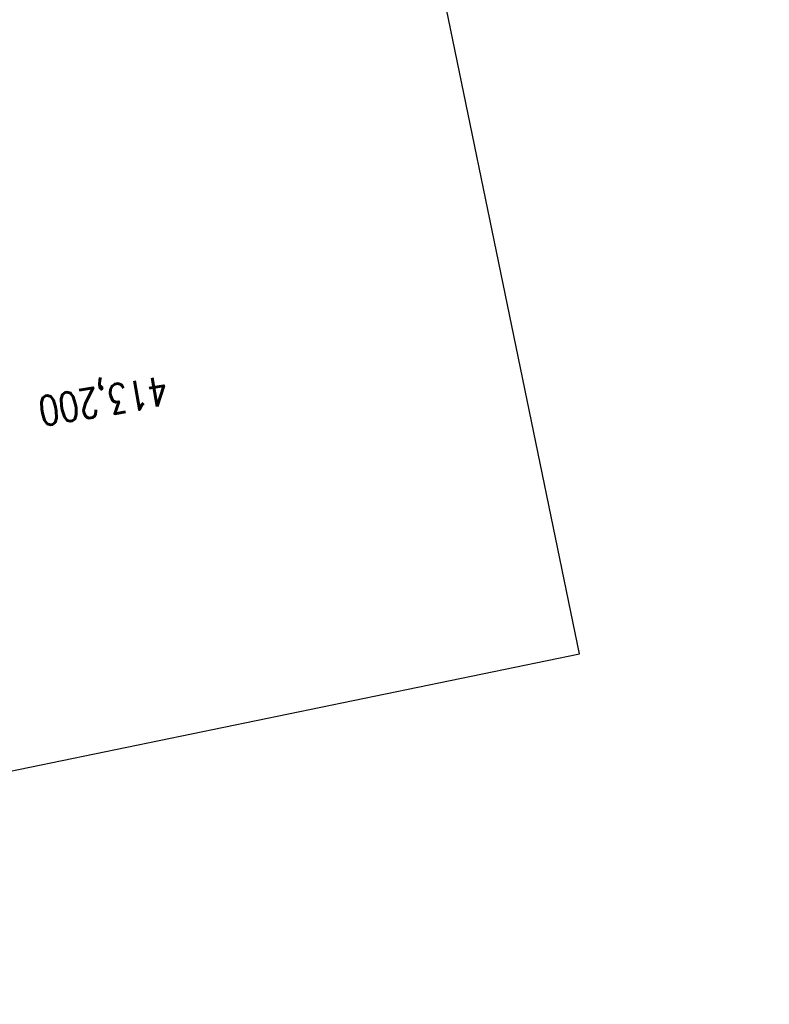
# Model space of a CAD drawing. Extents: x 447045 to 447634, y 442020 to 443192.
# Tile 6 of 24: x 447506 to 447634, y 442020 to 442188. Entities that reach past the tile are written whole.
import ezdxf

# ---------------------------------------------------------------- set-up
doc = ezdxf.new("R2010")
doc.units = 0
doc.header["$LTSCALE"] = 2
doc.header["$MEASUREMENT"] = 0
doc.linetypes.add('AUSGEZOGEN', pattern=[0])
doc.linetypes.add('GESTRICHELT', pattern=[0.75, 0.5, -0.25])
doc.layers.get('0').update_dxf_attribs({"linetype": 'AUSGEZOGEN'})
for name, color, linetype in [('FBR', 8, 'CONTINUOUS'), ('HEKTOM', 250, 'GESTRICHELT'), ('Planeinteilung', 6, 'CONTINUOUS')]:
    doc.layers.add(name, color=color, linetype=linetype)
doc.styles.add('ROMANS', font='romans.shx', dxfattribs={"width": 0.8})

# ---------------------------------------------------------------- blocks, each defined once
blk = doc.blocks.new('1135297')
for p, q in [((1135, 297), (0, 297)), ((1135, 0), (1135, 297))]:
    blk.add_line(p, q)

msp = doc.modelspace()

# ---------------------------------------------------------------- linework, layer by layer
at = {"layer": 'FBR'}
msp.add_lwpolyline([(447358.95, 442729.41, 0.000005), (447365.21, 442692.44, -0.000003), (447371.47, 442655.47, -0.000003), (447379.82, 442606.17, 0.000003), (447388.17, 442556.87), (447409.04, 442433.62), (447425.73, 442335.03, -0.000003), (447426.43, 442330.92), (447429.91, 442310.38)], format="xyb", dxfattribs=at)

# ---------------------------------------------------------------- block references
at = {"layer": 'Planeinteilung', "linetype": 'Continuous', "rotation": 281.6467705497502}
msp.add_blockref('1135297', (447081.31, 443131.58), dxfattribs=at)

# ---------------------------------------------------------------- texts
at = {"layer": 'HEKTOM', "style": 'ROMANS', "width": 0.8}
msp.add_text('413,200', height=5, rotation=189.6116, dxfattribs=at).set_placement((447530.48, 442127.48))

doc.saveas('drawing.dxf')
